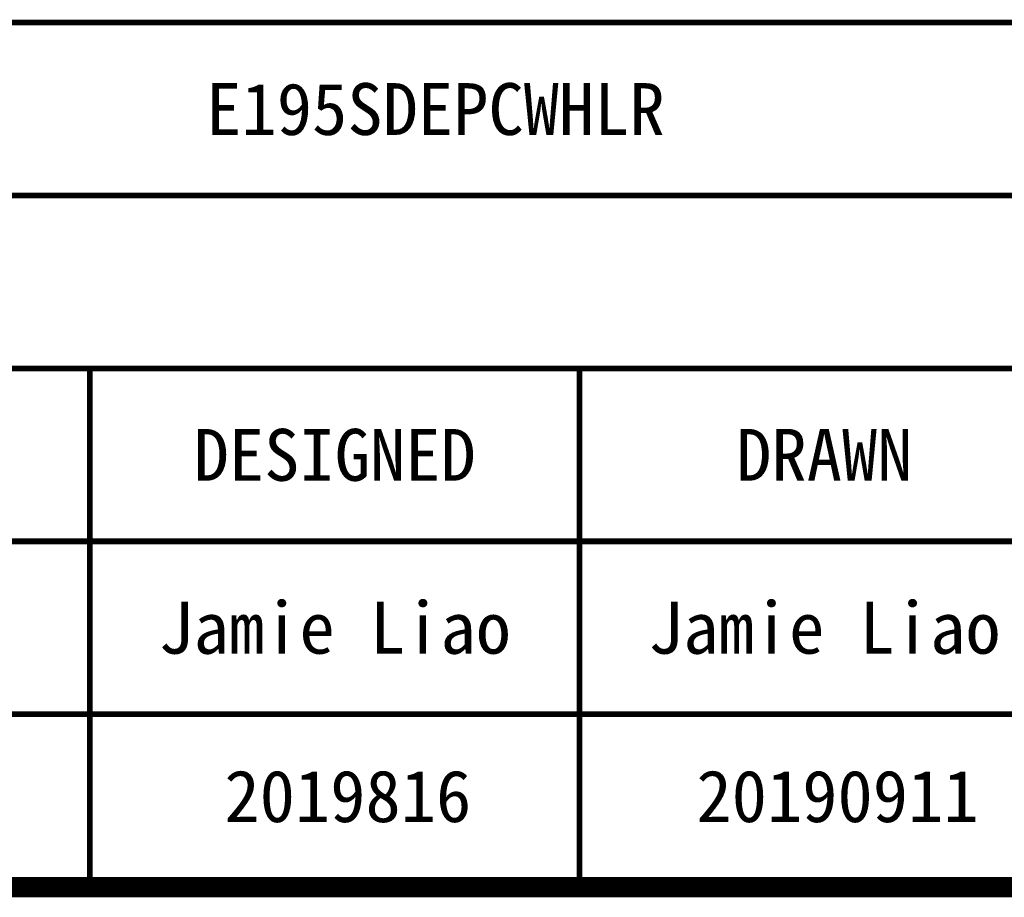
# Model space of a CAD drawing. Header units: millimetres. Extents: x 0 to 462, y -103 to 339.
# Tile 4 of 191: x 337 to 371, y 21 to 51. Entities that reach past the tile are written whole.
import ezdxf

# ---------------------------------------------------------------- set-up
doc = ezdxf.new("R2010")
doc.units = ezdxf.units.MM
doc.header["$LTSCALE"] = 23.1
doc.layers.add('E195SDEPSKLU00R_DXF_FORMAT', color=7, linetype='CONTINUOUS')
doc.styles.add('TEXTSTYLE_4', font='kaiu.ttf')

msp = doc.modelspace()

# ---------------------------------------------------------------- linework, layer by layer
at = {"layer": 'E195SDEPSKLU00R_DXF_FORMAT', "color": 40, "linetype": 'Continuous', "const_width": 0.2}
for points in [[(271.112, 51.212), (373.312, 51.212)], [(271.212, 45.212), (373.212, 45.212)], [(271.112, 39.212), (373.312, 39.212)], [(271.112, 39.212), (373.312, 39.212)], [(339.212, 39.212), (339.212, 21.212)], [(356.212, 39.212), (356.212, 21.212)], [(271.212, 33.212), (373.212, 33.212)], [(271.212, 27.212), (373.212, 27.212)], [(271.112, 21.212), (373.312, 21.212)]]:
    msp.add_lwpolyline(points, dxfattribs=at)
at = {"layer": 'E195SDEPSKLU00R_DXF_FORMAT', "color": 5, "linetype": 'Continuous', "const_width": 0.707}
msp.add_lwpolyline([(441.212, 21.212), (21.212, 21.212)], dxfattribs=at)

# ---------------------------------------------------------------- texts
at = {"layer": 'E195SDEPSKLU00R_DXF_FORMAT', "color": 7, "linetype": 'Continuous', "char_height": 1.8, "attachment_point": 2, "line_spacing_factor": 0.9, "style": 'TEXTSTYLE_4'}
for s, insert, width in [('E195SDEPCWHLR', (351.212, 49.112), 19.15472), ('DESIGNED', (347.712, 37.112), 10.21585), ('DRAWN', (364.712, 37.112), 6.38491)]:
    msp.add_mtext(s, dxfattribs=dict(at, insert=insert, width=width))
at = {"layer": 'E195SDEPSKLU00R_DXF_FORMAT', "color": 2, "linetype": 'Continuous', "char_height": 1.8, "attachment_point": 2, "line_spacing_factor": 0.9, "style": 'TEXTSTYLE_4'}
for s, insert, width in [('Jamie Liao', (347.712, 31.112), 12.76981), ('Jamie Liao', (364.712, 31.112), 12.76981), (' 2019816', (347.556, 25.268), 11.49283), (' 20190911', (364.556, 25.268), 11.49283)]:
    msp.add_mtext(s, dxfattribs=dict(at, insert=insert, width=width))

doc.saveas('drawing.dxf')
